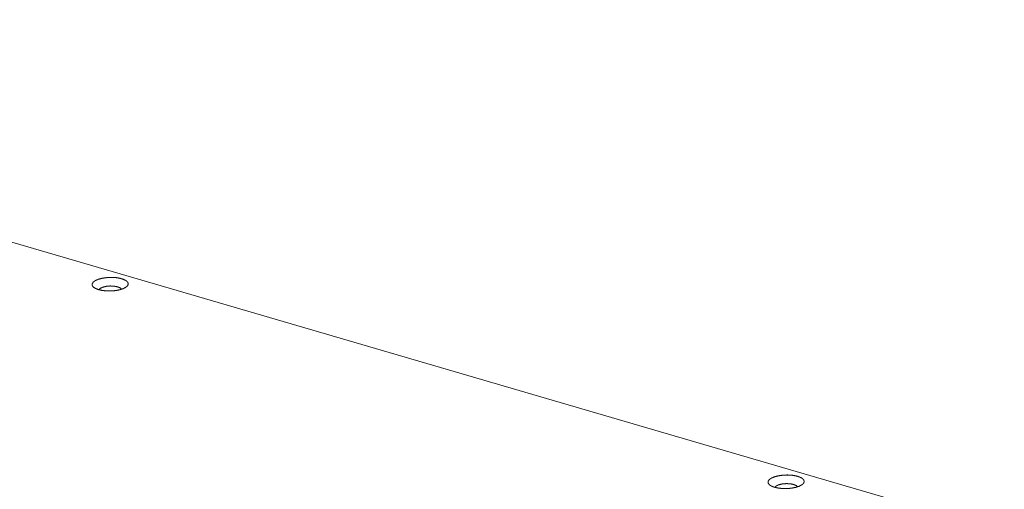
# Model space of a CAD drawing. Header units: millimetres. Extents: x 0 to 2122, y 0 to 1639.
# Tile 83 of 85: x 1601 to 1780, y 1320 to 1406. Entities that reach past the tile are written whole.
import ezdxf

# ---------------------------------------------------------------- set-up
doc = ezdxf.new("R2010")
doc.units = ezdxf.units.MM
doc.layers.add('1', color=7, linetype='Continuous', true_color=0xffffff)

msp = doc.modelspace()

# ---------------------------------------------------------------- linework, layer by layer
at = {"layer": '1', "color": 7, "linetype": 'Continuous', "lineweight": 13}
msp.add_line((1461.2, 1405.79), (1780.22, 1312.52), dxfattribs=at)
for points, knots in [([(1615.41, 1356.66), (1616.1, 1356.51), (1616.89, 1356.43), (1617.71, 1356.42), (1618.53, 1356.49), (1619.28, 1356.64), (1619.91, 1356.85), (1620.4, 1357.11), (1620.71, 1357.4), (1620.81, 1357.71), (1620.71, 1358.02), (1620.41, 1358.3), (1619.93, 1358.54), (1619.29, 1358.73), (1618.54, 1358.85), (1617.73, 1358.89), (1616.91, 1358.85), (1616.12, 1358.74), (1615.42, 1358.57), (1614.85, 1358.33), (1614.45, 1358.05), (1614.24, 1357.75), (1614.24, 1357.44), (1614.44, 1357.14), (1614.84, 1356.88), (1615.41, 1356.66)], [0, 0, 0.047719, 0.100542, 0.155704, 0.210255, 0.261281, 0.306196, 0.34314, 0.371521, 0.393381, 0.414912, 0.442592, 0.478785, 0.523068, 0.573656, 0.62801, 0.683243, 0.736386, 0.784641, 0.825748, 0.858358, 0.882978, 0.9037, 0.927742, 0.959601, 1, 1]), ([(1619.6, 1356.73), (1619.34, 1356.98), (1618.86, 1357.17), (1618.23, 1357.29), (1617.52, 1357.33), (1616.81, 1357.26), (1616.19, 1357.11), (1615.72, 1356.9), (1615.47, 1356.64)], [0, 0, 0.080748, 0.195791, 0.339885, 0.499977, 0.660128, 0.804197, 0.91923, 1, 1]), ([(1738.4, 1320.7), (1739.1, 1320.55), (1739.88, 1320.46), (1740.71, 1320.46), (1741.52, 1320.53), (1742.27, 1320.68), (1742.91, 1320.89), (1743.4, 1321.15), (1743.7, 1321.44), (1743.81, 1321.75), (1743.71, 1322.06), (1743.41, 1322.34), (1742.92, 1322.58), (1742.29, 1322.77), (1741.54, 1322.89), (1740.73, 1322.93), (1739.9, 1322.89), (1739.11, 1322.78), (1738.41, 1322.6), (1737.85, 1322.37), (1737.45, 1322.09), (1737.24, 1321.79), (1737.24, 1321.48), (1737.44, 1321.18), (1737.84, 1320.91), (1738.4, 1320.7)], [0, 0, 0.047708, 0.100531, 0.155694, 0.210246, 0.261272, 0.306199, 0.343133, 0.37151, 0.393375, 0.414902, 0.442578, 0.478778, 0.523063, 0.573651, 0.628006, 0.683239, 0.736372, 0.784637, 0.825746, 0.858353, 0.882967, 0.903689, 0.927732, 0.95959, 1, 1]), ([(1742.59, 1320.77), (1742.33, 1321.02), (1741.86, 1321.21), (1741.23, 1321.33), (1740.52, 1321.36), (1739.81, 1321.3), (1739.18, 1321.15), (1738.72, 1320.94), (1738.47, 1320.68)], [0, 0, 0.080785, 0.195824, 0.339872, 0.499996, 0.660141, 0.804205, 0.919233, 1, 1])]:
    msp.add_open_spline(points, degree=1, knots=knots, dxfattribs=at)

doc.saveas('drawing.dxf')
